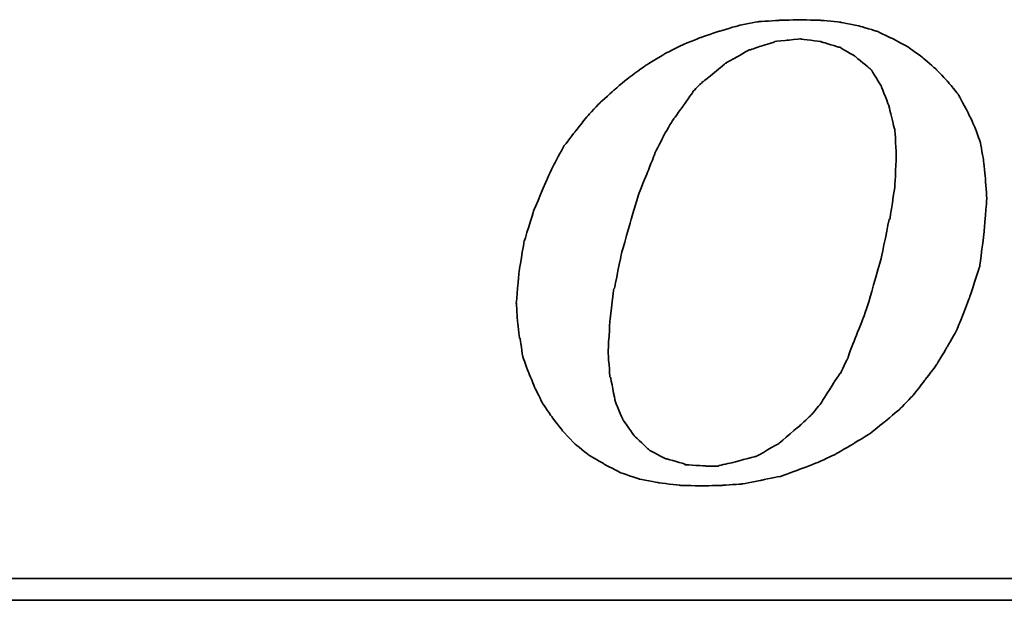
# Model space of a CAD drawing. Header units: millimetres. Extents: x 231 to 543, y 148 to 250.
# Tile 33 of 50: x 456.46 to 461.06, y 183.27 to 185.98. Entities that reach past the tile are written whole.
import ezdxf

# ---------------------------------------------------------------- set-up
doc = ezdxf.new("R2010")
doc.units = ezdxf.units.MM
doc.header["$LTSCALE"] = 0.1
doc.layers.add('DIM', color=4, linetype='CONTINUOUS')
doc.layers.add('layer 1', color=7, linetype='CONTINUOUS')

# ---------------------------------------------------------------- blocks, each defined once
blk = doc.blocks.new('TBI MOTION logo(完整正式版)')
at = {"layer": 'layer 1', "color": 22, "lineweight": 35}
for points, knots in [([(-11.34375, -6.98375), (-11.34375, -6.98375), (-10.91375, -7.43875), (-10.91375, -7.43875), (-10.91375, -7.43875), (-10.91375, -7.43875), (-10.38625, -7.87125), (-10.38625, -7.87125), (-10.38625, -7.87125), (-10.38625, -7.87125), (-9.81125, -8.20375), (-9.81125, -8.20375), (-9.81125, -8.20375), (-9.81125, -8.20375), (-9.21125, -8.51875), (-9.21125, -8.51875), (-9.21125, -8.51875), (-9.21125, -8.51875), (-8.51625, -8.75875), (-8.51625, -8.75875), (-8.51625, -8.75875), (-8.51625, -8.75875), (-7.77125, -8.90375), (-7.77125, -8.90375), (-7.77125, -8.90375), (-7.77125, -8.90375), (-6.97875, -8.99875), (-6.97875, -8.99875), (-6.97875, -8.99875), (-6.97875, -8.99875), (-6.14125, -9.02375), (-6.14125, -9.02375), (-6.14125, -9.02375), (-6.14125, -9.02375), (-5.37125, -8.99875), (-5.37125, -8.99875), (-5.37125, -8.99875), (-5.37125, -8.99875), (-4.65375, -8.94875), (-4.65375, -8.94875), (-4.65375, -8.94875), (-4.65375, -8.94875), (-3.93375, -8.80625), (-3.93375, -8.80625), (-3.93375, -8.80625), (-3.93375, -8.80625), (-3.21375, -8.66375), (-3.21375, -8.66375), (-3.21375, -8.66375), (-3.21375, -8.66375), (-2.49375, -8.39875), (-2.49375, -8.39875), (-2.49375, -8.39875), (-2.49375, -8.39875), (-1.79875, -8.13375), (-1.79875, -8.13375), (-1.79875, -8.13375), (-1.79875, -8.13375), (-1.17375, -7.84375), (-1.17375, -7.84375), (-1.17375, -7.84375), (-1.17375, -7.84375), (-0.52375, -7.46375), (-0.52375, -7.46375), (-0.52375, -7.46375), (-0.52375, -7.46375), (0.10124, -7.07875), (0.10124, -7.07875), (0.10124, -7.07875), (0.10124, -7.07875), (0.67625, -6.62375), (0.67625, -6.62375), (0.67625, -6.62375), (0.67625, -6.62375), (1.24874, -6.14375), (1.24874, -6.14375), (1.24874, -6.14375), (1.24874, -6.14375), (1.72874, -5.64125), (1.72874, -5.64125), (1.72874, -5.64125), (1.72874, -5.64125), (2.18624, -5.06375), (2.18624, -5.06375), (2.18624, -5.06375), (2.18624, -5.06375), (2.61625, -4.48874), (2.61625, -4.48874), (2.61625, -4.48874), (2.61625, -4.48874), (3.00125, -3.83874), (3.00125, -3.83874), (3.00125, -3.83874), (3.00125, -3.83874), (3.36124, -3.21374), (3.36124, -3.21374), (3.36124, -3.21374), (3.36124, -3.21374), (3.84374, -1.99125), (3.84374, -1.99125), (3.84374, -1.99125), (3.84374, -1.99125), (4.22625, -0.81875), (4.22625, -0.81875), (4.22625, -0.81875), (4.22625, -0.81875), (4.39125, 0.45624), (4.39125, 0.45624), (4.39125, 0.45624), (4.39125, 0.45624), (4.48874, 1.70124), (4.48874, 1.70124), (4.48874, 1.70124), (4.48874, 1.70124), (4.43874, 2.44625), (4.43874, 2.44625), (4.43874, 2.44625), (4.43874, 2.44625), (4.36874, 3.14125), (4.36874, 3.14125), (4.36874, 3.14125), (4.36874, 3.14125), (4.25125, 3.81125), (4.25125, 3.81125), (4.25125, 3.81125), (4.25125, 3.81125), (4.03124, 4.41125), (4.03124, 4.41125), (4.03124, 4.41125), (4.03124, 4.41125), (3.74374, 5.01125), (3.74374, 5.01125), (3.74374, 5.01125), (3.74374, 5.01125), (3.43124, 5.58875), (3.43124, 5.58875), (3.43124, 5.58875), (3.43124, 5.58875), (3.02625, 6.09125), (3.02625, 6.09125), (3.02625, 6.09125), (3.02625, 6.09125), (2.59374, 6.54875), (2.59374, 6.54875), (2.59374, 6.54875), (2.59374, 6.54875), (2.09124, 6.98125), (2.09124, 6.98125), (2.09124, 6.98125), (2.09124, 6.98125), (1.56124, 7.36625), (1.56124, 7.36625), (1.56124, 7.36625), (1.56124, 7.36625), (0.98624, 7.67625), (0.98624, 7.67625), (0.98624, 7.67625), (0.98624, 7.67625), (0.38624, 7.96375), (0.38624, 7.96375), (0.38624, 7.96375), (0.38624, 7.96375), (-0.25875, 8.15625), (-0.25875, 8.15625), (-0.25875, 8.15625), (-0.25875, 8.15625), (-0.98125, 8.30125), (-0.98125, 8.30125), (-0.98125, 8.30125), (-0.98125, 8.30125), (-1.70124, 8.37125), (-1.70124, 8.37125), (-1.70124, 8.37125), (-1.70124, 8.37125), (-2.49375, 8.39624), (-2.49375, 8.39624), (-2.49375, 8.39624), (-2.49375, 8.39624), (-3.28625, 8.37125), (-3.28625, 8.37125), (-3.28625, 8.37125), (-3.28625, 8.37125), (-4.05125, 8.32125), (-4.05125, 8.32125), (-4.05125, 8.32125), (-4.05125, 8.32125), (-4.77375, 8.18125), (-4.77375, 8.18125), (-4.77375, 8.18125), (-4.77375, 8.18125), (-5.51625, 7.96375), (-5.51625, 7.96375), (-5.51625, 7.96375), (-5.51625, 7.96375), (-6.21125, 7.72625), (-6.21125, 7.72625), (-6.21125, 7.72625), (-6.21125, 7.72625), (-6.92875, 7.43625), (-6.92875, 7.43625), (-6.92875, 7.43625), (-6.92875, 7.43625), (-7.57875, 7.10125), (-7.57875, 7.10125), (-7.57875, 7.10125), (-7.57875, 7.10125), (-8.24875, 6.69125), (-8.24875, 6.69125), (-8.24875, 6.69125), (-8.24875, 6.69125), (-8.84875, 6.26125), (-8.84875, 6.26125), (-8.84875, 6.26125), (-8.84875, 6.26125), (-9.42625, 5.78125), (-9.42625, 5.78125), (-9.42625, 5.78125), (-9.42625, 5.78125), (-9.95375, 5.30125), (-9.95375, 5.30125), (-9.95375, 5.30125), (-9.95375, 5.30125), (-10.43375, 4.79624), (-10.43375, 4.79624), (-10.43375, 4.79624), (-10.43375, 4.79624), (-10.88875, 4.22125), (-10.88875, 4.22125), (-10.88875, 4.22125), (-10.88875, 4.22125), (-11.29875, 3.69375), (-11.29875, 3.69375), (-11.29875, 3.69375), (-11.29875, 3.69375), (-11.63375, 3.09125), (-11.63375, 3.09125), (-11.63375, 3.09125), (-11.63375, 3.09125), (-11.91875, 2.49625), (-11.91875, 2.49625), (-11.91875, 2.49625), (-11.91875, 2.49625), (-12.44875, 1.24625), (-12.44875, 1.24625), (-12.44875, 1.24625), (-12.44875, 1.24625), (-12.80875, 0.06874), (-12.80875, 0.06874), (-12.80875, 0.06874), (-12.80875, 0.06874), (-12.99875, -1.07875), (-12.99875, -1.07875), (-12.99875, -1.07875), (-12.99875, -1.07875), (-13.09375, -2.18375), (-13.09375, -2.18375), (-13.09375, -2.18375), (-13.09375, -2.18375), (-13.04875, -2.85375), (-13.04875, -2.85375), (-13.04875, -2.85375), (-13.04875, -2.85375), (-12.97375, -3.50375), (-12.97375, -3.50375), (-12.97375, -3.50375), (-12.97375, -3.50375), (-12.95375, -3.50375), (-12.95375, -3.50375), (-12.95375, -3.50375), (-12.95375, -3.50375), (-12.85375, -4.17375), (-12.85375, -4.17375), (-12.85375, -4.17375), (-12.85375, -4.17375), (-12.63875, -4.77624), (-12.63875, -4.77624), (-12.63875, -4.77624), (-12.63875, -4.77624), (-12.39875, -5.35125), (-12.39875, -5.35125), (-12.39875, -5.35125), (-12.39875, -5.35125), (-12.11375, -5.92875), (-12.11375, -5.92875), (-12.11375, -5.92875), (-12.11375, -5.92875), (-11.75375, -6.45375), (-11.75375, -6.45375), (-11.75375, -6.45375), (-11.75375, -6.45375), (-11.34375, -6.98375), (-11.34375, -6.98375)], [0, 0, 0, 0, 0.01369863, 0.01369863, 0.01369863, 0.01369864, 0.02739726, 0.02739726, 0.02739726, 0.02739727, 0.04109589, 0.04109589, 0.04109589, 0.0410959, 0.05479452, 0.05479452, 0.05479452, 0.05479453, 0.06849315, 0.06849315, 0.06849315, 0.06849316, 0.08219178, 0.08219178, 0.08219178, 0.08219179, 0.09589041, 0.09589041, 0.09589041, 0.09589042, 0.10958904, 0.10958904, 0.10958904, 0.10958905, 0.12328767, 0.12328767, 0.12328767, 0.12328768, 0.1369863, 0.1369863, 0.1369863, 0.13698631, 0.15068493, 0.15068493, 0.15068493, 0.15068494, 0.16438356, 0.16438356, 0.16438356, 0.16438357, 0.17808219, 0.17808219, 0.17808219, 0.1780822, 0.19178082, 0.19178082, 0.19178082, 0.19178083, 0.20547945, 0.20547945, 0.20547945, 0.20547946, 0.21917808, 0.21917808, 0.21917808, 0.21917809, 0.23287671, 0.23287671, 0.23287671, 0.23287672, 0.24657534, 0.24657534, 0.24657534, 0.24657535, 0.26027397, 0.26027397, 0.26027397, 0.26027398, 0.2739726, 0.2739726, 0.2739726, 0.27397261, 0.28767123, 0.28767123, 0.28767123, 0.28767124, 0.30136986, 0.30136986, 0.30136986, 0.30136987, 0.31506849, 0.31506849, 0.31506849, 0.3150685, 0.32876712, 0.32876712, 0.32876712, 0.32876713, 0.34246575, 0.34246575, 0.34246575, 0.34246576, 0.35616438, 0.35616438, 0.35616438, 0.35616439, 0.36986301, 0.36986301, 0.36986301, 0.36986302, 0.38356164, 0.38356164, 0.38356164, 0.38356165, 0.39726027, 0.39726027, 0.39726027, 0.39726028, 0.4109589, 0.4109589, 0.4109589, 0.41095891, 0.42465753, 0.42465753, 0.42465753, 0.42465754, 0.43835616, 0.43835616, 0.43835616, 0.43835617, 0.45205479, 0.45205479, 0.45205479, 0.4520548, 0.46575342, 0.46575342, 0.46575342, 0.46575343, 0.47945205, 0.47945205, 0.47945205, 0.47945206, 0.49315068, 0.49315068, 0.49315068, 0.49315069, 0.50684932, 0.50684932, 0.50684932, 0.50684933, 0.52054795, 0.52054795, 0.52054795, 0.52054796, 0.53424658, 0.53424658, 0.53424658, 0.53424659, 0.54794521, 0.54794521, 0.54794521, 0.54794522, 0.56164384, 0.56164384, 0.56164384, 0.56164385, 0.57534247, 0.57534247, 0.57534247, 0.57534248, 0.5890411, 0.5890411, 0.5890411, 0.58904111, 0.60273973, 0.60273973, 0.60273973, 0.60273974, 0.61643836, 0.61643836, 0.61643836, 0.61643837, 0.63013699, 0.63013699, 0.63013699, 0.630137, 0.64383562, 0.64383562, 0.64383562, 0.64383563, 0.65753425, 0.65753425, 0.65753425, 0.65753426, 0.67123288, 0.67123288, 0.67123288, 0.67123289, 0.68493151, 0.68493151, 0.68493151, 0.68493152, 0.69863014, 0.69863014, 0.69863014, 0.69863015, 0.71232877, 0.71232877, 0.71232877, 0.71232878, 0.7260274, 0.7260274, 0.7260274, 0.72602741, 0.73972603, 0.73972603, 0.73972603, 0.73972604, 0.75342466, 0.75342466, 0.75342466, 0.75342467, 0.76712329, 0.76712329, 0.76712329, 0.7671233, 0.78082192, 0.78082192, 0.78082192, 0.78082193, 0.79452055, 0.79452055, 0.79452055, 0.79452056, 0.80821918, 0.80821918, 0.80821918, 0.80821919, 0.82191781, 0.82191781, 0.82191781, 0.82191782, 0.83561644, 0.83561644, 0.83561644, 0.83561645, 0.84931507, 0.84931507, 0.84931507, 0.84931508, 0.8630137, 0.8630137, 0.8630137, 0.86301371, 0.87671233, 0.87671233, 0.87671233, 0.87671234, 0.89041096, 0.89041096, 0.89041096, 0.89041097, 0.90410959, 0.90410959, 0.90410959, 0.9041096, 0.91780822, 0.91780822, 0.91780822, 0.91780823, 0.93150685, 0.93150685, 0.93150685, 0.93150686, 0.94520548, 0.94520548, 0.94520548, 0.94520549, 0.95890411, 0.95890411, 0.95890411, 0.95890412, 0.97260274, 0.97260274, 0.97260274, 0.97260275, 0.98630137, 0.98630137, 0.98630137, 0.98630138, 1, 1, 1, 1]), ([(-8.77875, 1.03124), (-8.77875, 1.03124), (-8.51625, 1.89625), (-8.51625, 1.89625), (-8.51625, 1.89625), (-8.51625, 1.89625), (-8.20375, 2.66375), (-8.20375, 2.66375), (-8.20375, 2.66375), (-8.20375, 2.66375), (-7.91625, 3.38125), (-7.91625, 3.38125), (-7.91625, 3.38125), (-7.91625, 3.38125), (-7.91625, 3.40624), (-7.91625, 3.40624), (-7.91625, 3.40624), (-7.91625, 3.40624), (-7.57875, 4.07624), (-7.57875, 4.07624), (-7.57875, 4.07624), (-7.57875, 4.07624), (-7.24375, 4.65125), (-7.24375, 4.65125), (-7.24375, 4.65125), (-7.24375, 4.65125), (-7.21875, 4.65125), (-7.21875, 4.65125), (-7.21875, 4.65125), (-7.21875, 4.65125), (-7.21875, 4.67624), (-7.21875, 4.67624), (-7.21875, 4.67624), (-7.21875, 4.67624), (-6.83625, 5.20375), (-6.83625, 5.20375), (-6.83625, 5.20375), (-6.83625, 5.20375), (-6.49875, 5.68625), (-6.49875, 5.68625), (-6.49875, 5.68625), (-6.49875, 5.68625), (-6.49875, 5.70625), (-6.49875, 5.70625), (-6.49875, 5.70625), (-6.49875, 5.70625), (-6.11625, 6.09125), (-6.11625, 6.09125), (-6.11625, 6.09125), (-6.11625, 6.09125), (-6.09125, 6.09125), (-6.09125, 6.09125), (-6.09125, 6.09125), (-6.09125, 6.09125), (-5.27375, 6.76625), (-5.27375, 6.76625), (-5.27375, 6.76625), (-5.27375, 6.76625), (-5.24875, 6.76625), (-5.24875, 6.76625), (-5.24875, 6.76625), (-5.24875, 6.76625), (-5.24875, 6.78625), (-5.24875, 6.78625), (-5.24875, 6.78625), (-5.24875, 6.78625), (-4.38875, 7.26624), (-4.38875, 7.26624), (-4.38875, 7.26624), (-4.38875, 7.26624), (-4.36125, 7.26624), (-4.36125, 7.26624), (-4.36125, 7.26624), (-4.36125, 7.26624), (-3.93375, 7.41125), (-3.93375, 7.41125), (-3.93375, 7.41125), (-3.93375, 7.41125), (-3.47375, 7.55625), (-3.47375, 7.55625), (-3.47375, 7.55625), (-3.47375, 7.55625), (-3.45375, 7.55625), (-3.45375, 7.55625), (-3.45375, 7.55625), (-3.45375, 7.55625), (-3.42875, 7.58124), (-3.42875, 7.58124), (-3.42875, 7.58124), (-3.42875, 7.58124), (-2.97375, 7.62625), (-2.97375, 7.62625), (-2.97375, 7.62625), (-2.97375, 7.62625), (-2.49375, 7.67625), (-2.49375, 7.67625), (-2.49375, 7.67625), (-2.49375, 7.67625), (-2.46875, 7.67625), (-2.46875, 7.67625), (-2.46875, 7.67625), (-2.46875, 7.67625), (-1.70124, 7.58124), (-1.70124, 7.58124), (-1.70124, 7.58124), (-1.70124, 7.58124), (-1.67875, 7.55625), (-1.67875, 7.55625), (-1.67875, 7.55625), (-1.67875, 7.55625), (-1.65375, 7.55625), (-1.65375, 7.55625), (-1.65375, 7.55625), (-1.65375, 7.55625), (-1.03125, 7.36625), (-1.03125, 7.36625), (-1.03125, 7.36625), (-1.03125, 7.36625), (-1.00625, 7.36625), (-1.00625, 7.36625), (-1.00625, 7.36625), (-1.00625, 7.36625), (-0.43124, 7.02624), (-0.43124, 7.02624), (-0.43124, 7.02624), (-0.43124, 7.02624), (-0.40625, 7.00624), (-0.40625, 7.00624), (-0.40625, 7.00624), (-0.40625, 7.00624), (0.12124, 6.57124), (0.12124, 6.57124), (0.12124, 6.57124), (0.12124, 6.57124), (0.14624, 6.54875), (0.14624, 6.54875), (0.14624, 6.54875), (0.14624, 6.54875), (0.17124, 6.52375), (0.17124, 6.52375), (0.17124, 6.52375), (0.17124, 6.52375), (0.55625, 5.89875), (0.55625, 5.89875), (0.55625, 5.89875), (0.55625, 5.89875), (0.55625, 5.87625), (0.55625, 5.87625), (0.55625, 5.87625), (0.55625, 5.87625), (0.84124, 5.15625), (0.84124, 5.15625), (0.84124, 5.15625), (0.84124, 5.15625), (0.84124, 5.13125), (0.84124, 5.13125), (0.84124, 5.13125), (0.84124, 5.13125), (1.03624, 4.31875), (1.03624, 4.31875), (1.03624, 4.31875), (1.03624, 4.31875), (1.05624, 4.31875), (1.05624, 4.31875), (1.05624, 4.31875), (1.05624, 4.31875), (1.05624, 4.29125), (1.05624, 4.29125), (1.05624, 4.29125), (1.05624, 4.29125), (1.10625, 3.33125), (1.10625, 3.33125), (1.10625, 3.33125), (1.10625, 3.33125), (1.10625, 3.30875), (1.10625, 3.30875), (1.10625, 3.30875), (1.10625, 3.30875), (1.05624, 2.20624), (1.05624, 2.20624), (1.05624, 2.20624), (1.05624, 2.20624), (1.05624, 2.18124), (1.05624, 2.18124), (1.05624, 2.18124), (1.05624, 2.18124), (0.86624, 0.93624), (0.86624, 0.93624), (0.86624, 0.93624), (0.86624, 0.93624), (0.84124, 0.93624), (0.84124, 0.93624), (0.84124, 0.93624), (0.84124, 0.93624), (0.55625, -0.45874), (0.55625, -0.45874), (0.55625, -0.45874), (0.55625, -0.45874), (0.12124, -1.99125), (0.12124, -1.99125), (0.12124, -1.99125), (0.12124, -1.99125), (0.12124, -2.01874), (0.12124, -2.01874), (0.12124, -2.01874), (0.12124, -2.01874), (-0.13874, -2.78375), (-0.13874, -2.78375), (-0.13874, -2.78375), (-0.13874, -2.78375), (-0.43124, -3.50375), (-0.43124, -3.50375), (-0.43124, -3.50375), (-0.43124, -3.50375), (-0.69375, -4.19875), (-0.69375, -4.19875), (-0.69375, -4.19875), (-0.69375, -4.19875), (-0.69375, -4.22375), (-0.69375, -4.22375), (-0.69375, -4.22375), (-0.69375, -4.22375), (-0.98125, -4.82374), (-0.98125, -4.82374), (-0.98125, -4.82374), (-0.98125, -4.82374), (-1.00625, -4.82374), (-1.00625, -4.82374), (-1.00625, -4.82374), (-1.00625, -4.82374), (-1.33875, -5.35125), (-1.33875, -5.35125), (-1.33875, -5.35125), (-1.33875, -5.35125), (-1.67875, -5.87875), (-1.67875, -5.87875), (-1.67875, -5.87875), (-1.67875, -5.87875), (-1.67875, -5.90375), (-1.67875, -5.90375), (-1.67875, -5.90375), (-1.67875, -5.90375), (-2.05875, -6.35875), (-2.05875, -6.35875), (-2.05875, -6.35875), (-2.05875, -6.35875), (-2.08375, -6.38375), (-2.08375, -6.38375), (-2.08375, -6.38375), (-2.08375, -6.38375), (-2.46875, -6.74375), (-2.46875, -6.74375), (-2.46875, -6.74375), (-2.46875, -6.74375), (-3.25875, -7.41625), (-3.25875, -7.41625), (-3.25875, -7.41625), (-3.25875, -7.41625), (-3.28625, -7.43875), (-3.28625, -7.43875), (-3.28625, -7.43875), (-3.28625, -7.43875), (-4.12375, -7.91875), (-4.12375, -7.91875), (-4.12375, -7.91875), (-4.12375, -7.91875), (-4.14875, -7.91875), (-4.14875, -7.91875), (-4.14875, -7.91875), (-4.14875, -7.91875), (-4.17125, -7.91875), (-4.17125, -7.91875), (-4.17125, -7.91875), (-4.17125, -7.91875), (-5.03375, -8.15875), (-5.03375, -8.15875), (-5.03375, -8.15875), (-5.03375, -8.15875), (-5.51625, -8.25625), (-5.51625, -8.25625), (-5.51625, -8.25625), (-5.51625, -8.25625), (-5.54125, -8.27875), (-5.54125, -8.27875), (-5.54125, -8.27875), (-5.54125, -8.27875), (-5.56375, -8.27875), (-5.56375, -8.27875), (-5.56375, -8.27875), (-5.56375, -8.27875), (-5.99625, -8.27875), (-5.99625, -8.27875), (-5.99625, -8.27875), (-5.99625, -8.27875), (-6.76375, -8.23125), (-6.76375, -8.23125), (-6.76375, -8.23125), (-6.76375, -8.23125), (-6.78875, -8.23125), (-6.78875, -8.23125), (-6.78875, -8.23125), (-6.78875, -8.23125), (-6.78875, -8.20375), (-6.78875, -8.20375), (-6.78875, -8.20375), (-6.78875, -8.20375), (-7.45875, -8.01375), (-7.45875, -8.01375), (-7.45875, -8.01375), (-7.45875, -8.01375), (-7.48375, -8.01375), (-7.48375, -8.01375), (-7.48375, -8.01375), (-7.48375, -8.01375), (-7.50875, -8.01375), (-7.50875, -8.01375), (-7.50875, -8.01375), (-7.50875, -8.01375), (-8.13125, -7.67875), (-8.13125, -7.67875), (-8.13125, -7.67875), (-8.13125, -7.67875), (-8.15625, -7.65375), (-8.15625, -7.65375), (-8.15625, -7.65375), (-8.15625, -7.65375), (-8.65875, -7.17375), (-8.65875, -7.17375), (-8.65875, -7.17375), (-8.65875, -7.17375), (-8.68375, -7.14875), (-8.68375, -7.14875), (-8.68375, -7.14875), (-8.68375, -7.14875), (-9.08875, -6.57375), (-9.08875, -6.57375), (-9.08875, -6.57375), (-9.08875, -6.57375), (-9.11375, -6.54875), (-9.11375, -6.54875), (-9.11375, -6.54875), (-9.11375, -6.54875), (-9.11375, -6.52875), (-9.11375, -6.52875), (-9.11375, -6.52875), (-9.11375, -6.52875), (-9.40375, -5.85375), (-9.40375, -5.85375), (-9.40375, -5.85375), (-9.40375, -5.85375), (-9.40375, -5.82875), (-9.40375, -5.82875), (-9.40375, -5.82875), (-9.40375, -5.82875), (-9.56875, -4.96875), (-9.56875, -4.96875), (-9.56875, -4.96875), (-9.56875, -4.96875), (-9.59375, -4.94375), (-9.59375, -4.94375), (-9.59375, -4.94375), (-9.59375, -4.94375), (-9.66375, -4.03375), (-9.66375, -4.03375), (-9.66375, -4.03375), (-9.66375, -4.03375), (-9.66375, -4.00875), (-9.66375, -4.00875), (-9.66375, -4.00875), (-9.66375, -4.00875), (-9.59375, -2.85375), (-9.59375, -2.85375), (-9.59375, -2.85375), (-9.59375, -2.85375), (-9.45125, -1.65875), (-9.45125, -1.65875), (-9.45125, -1.65875), (-9.45125, -1.65875), (-9.42625, -1.63375), (-9.42625, -1.63375), (-9.42625, -1.63375), (-9.42625, -1.63375), (-9.16125, -0.33875), (-9.16125, -0.33875), (-9.16125, -0.33875), (-9.16125, -0.33875), (-8.77875, 1.00624), (-8.77875, 1.00624), (-8.77875, 1.00624), (-8.77875, 1.00624), (-8.77875, 1.03124), (-8.77875, 1.03124)], [0, 0, 0, 0, 0.01020408, 0.01020408, 0.01020408, 0.01020409, 0.02040816, 0.02040816, 0.02040816, 0.02040817, 0.03061224, 0.03061224, 0.03061224, 0.03061225, 0.04081633, 0.04081633, 0.04081633, 0.04081634, 0.05102041, 0.05102041, 0.05102041, 0.05102042, 0.06122449, 0.06122449, 0.06122449, 0.0612245, 0.07142857, 0.07142857, 0.07142857, 0.07142858, 0.08163265, 0.08163265, 0.08163265, 0.08163266, 0.09183673, 0.09183673, 0.09183673, 0.09183674, 0.10204082, 0.10204082, 0.10204082, 0.10204083, 0.1122449, 0.1122449, 0.1122449, 0.11224491, 0.12244898, 0.12244898, 0.12244898, 0.12244899, 0.13265306, 0.13265306, 0.13265306, 0.13265307, 0.14285714, 0.14285714, 0.14285714, 0.14285715, 0.15306122, 0.15306122, 0.15306122, 0.15306123, 0.16326531, 0.16326531, 0.16326531, 0.16326532, 0.17346939, 0.17346939, 0.17346939, 0.1734694, 0.18367347, 0.18367347, 0.18367347, 0.18367348, 0.19387755, 0.19387755, 0.19387755, 0.19387756, 0.20408163, 0.20408163, 0.20408163, 0.20408164, 0.21428571, 0.21428571, 0.21428571, 0.21428572, 0.2244898, 0.2244898, 0.2244898, 0.22448981, 0.23469388, 0.23469388, 0.23469388, 0.23469389, 0.24489796, 0.24489796, 0.24489796, 0.24489797, 0.25510204, 0.25510204, 0.25510204, 0.25510205, 0.26530612, 0.26530612, 0.26530612, 0.26530613, 0.2755102, 0.2755102, 0.2755102, 0.27551021, 0.28571429, 0.28571429, 0.28571429, 0.2857143, 0.29591837, 0.29591837, 0.29591837, 0.29591838, 0.30612245, 0.30612245, 0.30612245, 0.30612246, 0.31632653, 0.31632653, 0.31632653, 0.31632654, 0.32653061, 0.32653061, 0.32653061, 0.32653062, 0.33673469, 0.33673469, 0.33673469, 0.3367347, 0.34693878, 0.34693878, 0.34693878, 0.34693879, 0.35714286, 0.35714286, 0.35714286, 0.35714287, 0.36734694, 0.36734694, 0.36734694, 0.36734695, 0.37755102, 0.37755102, 0.37755102, 0.37755103, 0.3877551, 0.3877551, 0.3877551, 0.38775511, 0.39795918, 0.39795918, 0.39795918, 0.39795919, 0.40816327, 0.40816327, 0.40816327, 0.40816328, 0.41836735, 0.41836735, 0.41836735, 0.41836736, 0.42857143, 0.42857143, 0.42857143, 0.42857144, 0.43877551, 0.43877551, 0.43877551, 0.43877552, 0.44897959, 0.44897959, 0.44897959, 0.4489796, 0.45918367, 0.45918367, 0.45918367, 0.45918368, 0.46938776, 0.46938776, 0.46938776, 0.46938777, 0.47959184, 0.47959184, 0.47959184, 0.47959185, 0.48979592, 0.48979592, 0.48979592, 0.48979593, 0.5, 0.5, 0.5, 0.50000001, 0.51020408, 0.51020408, 0.51020408, 0.51020409, 0.52040816, 0.52040816, 0.52040816, 0.52040817, 0.53061224, 0.53061224, 0.53061224, 0.53061225, 0.54081633, 0.54081633, 0.54081633, 0.54081634, 0.55102041, 0.55102041, 0.55102041, 0.55102042, 0.56122449, 0.56122449, 0.56122449, 0.5612245, 0.57142857, 0.57142857, 0.57142857, 0.57142858, 0.58163265, 0.58163265, 0.58163265, 0.58163266, 0.59183673, 0.59183673, 0.59183673, 0.59183674, 0.60204082, 0.60204082, 0.60204082, 0.60204083, 0.6122449, 0.6122449, 0.6122449, 0.61224491, 0.62244898, 0.62244898, 0.62244898, 0.62244899, 0.63265306, 0.63265306, 0.63265306, 0.63265307, 0.64285714, 0.64285714, 0.64285714, 0.64285715, 0.65306122, 0.65306122, 0.65306122, 0.65306123, 0.66326531, 0.66326531, 0.66326531, 0.66326532, 0.67346939, 0.67346939, 0.67346939, 0.6734694, 0.68367347, 0.68367347, 0.68367347, 0.68367348, 0.69387755, 0.69387755, 0.69387755, 0.69387756, 0.70408163, 0.70408163, 0.70408163, 0.70408164, 0.71428571, 0.71428571, 0.71428571, 0.71428572, 0.7244898, 0.7244898, 0.7244898, 0.72448981, 0.73469388, 0.73469388, 0.73469388, 0.73469389, 0.74489796, 0.74489796, 0.74489796, 0.74489797, 0.75510204, 0.75510204, 0.75510204, 0.75510205, 0.76530612, 0.76530612, 0.76530612, 0.76530613, 0.7755102, 0.7755102, 0.7755102, 0.77551021, 0.78571429, 0.78571429, 0.78571429, 0.7857143, 0.79591837, 0.79591837, 0.79591837, 0.79591838, 0.80612245, 0.80612245, 0.80612245, 0.80612246, 0.81632653, 0.81632653, 0.81632653, 0.81632654, 0.82653061, 0.82653061, 0.82653061, 0.82653062, 0.83673469, 0.83673469, 0.83673469, 0.8367347, 0.84693878, 0.84693878, 0.84693878, 0.84693879, 0.85714286, 0.85714286, 0.85714286, 0.85714287, 0.86734694, 0.86734694, 0.86734694, 0.86734695, 0.87755102, 0.87755102, 0.87755102, 0.87755103, 0.8877551, 0.8877551, 0.8877551, 0.88775511, 0.89795918, 0.89795918, 0.89795918, 0.89795919, 0.90816327, 0.90816327, 0.90816327, 0.90816328, 0.91836735, 0.91836735, 0.91836735, 0.91836736, 0.92857143, 0.92857143, 0.92857143, 0.92857144, 0.93877551, 0.93877551, 0.93877551, 0.93877552, 0.94897959, 0.94897959, 0.94897959, 0.9489796, 0.95918367, 0.95918367, 0.95918367, 0.95918368, 0.96938776, 0.96938776, 0.96938776, 0.96938777, 0.97959184, 0.97959184, 0.97959184, 0.97959185, 0.98979592, 0.98979592, 0.98979592, 0.98979593, 1, 1, 1, 1]), ([(75.90875, -9.47875), (75.90875, -9.47875), (75.90875, -12.28625), (75.90875, -12.28625), (75.90875, -12.28625), (75.90875, -12.28625), (75.90875, -12.47875), (75.90875, -12.47875), (75.90875, -12.47875), (75.90875, -12.47875), (75.71625, -12.47875), (75.71625, -12.47875), (75.71625, -12.47875), (75.71625, -12.47875), (-88.32875, -12.47875), (-88.32875, -12.47875), (-88.32875, -12.47875), (-88.32875, -12.47875), (-88.32875, -13.29375), (-88.32875, -13.29375), (-88.32875, -13.29375), (-88.32875, -13.29375), (82.89125, -13.29375), (82.89125, -13.29375), (82.89125, -13.29375), (82.89125, -13.29375), (75.90875, -9.47875), (75.90875, -9.47875)], [0, 0, 0, 0, 0.14285714, 0.14285714, 0.14285714, 0.14285715, 0.28571429, 0.28571429, 0.28571429, 0.2857143, 0.42857143, 0.42857143, 0.42857143, 0.42857144, 0.57142857, 0.57142857, 0.57142857, 0.57142858, 0.71428571, 0.71428571, 0.71428571, 0.71428572, 0.85714286, 0.85714286, 0.85714286, 0.85714287, 1, 1, 1, 1])]:
    blk.add_open_spline(points, degree=3, knots=knots, dxfattribs=at)

msp = doc.modelspace()

# ---------------------------------------------------------------- block references
at = {"layer": 'DIM', "color": 0, "xscale": 0.1250977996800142, "yscale": 0.1250977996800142, "zscale": 0.1250977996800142}
msp.add_blockref('TBI MOTION logo(完整正式版)', (460.4148, 184.9333), dxfattribs=at)

doc.saveas('drawing.dxf')
